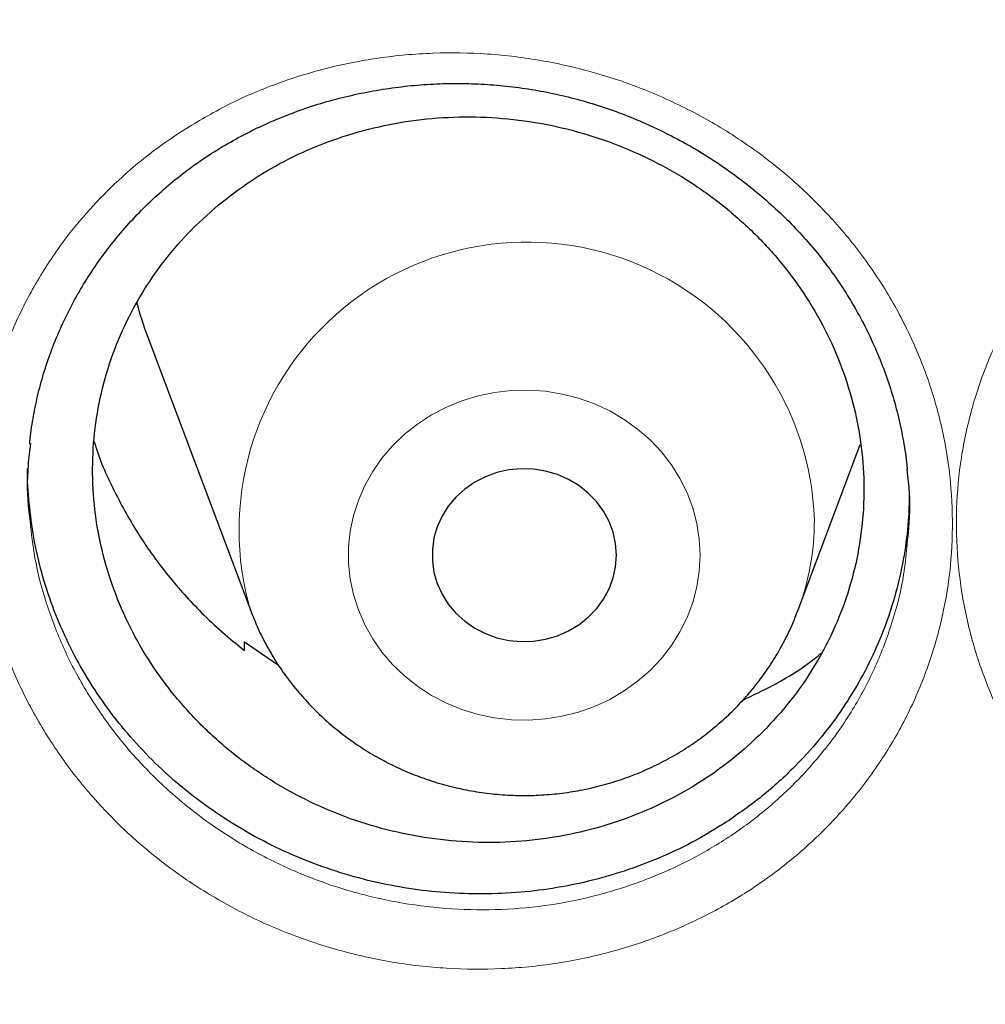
# Model space of a CAD drawing. Header units: millimetres. Extents: x 8 to 976, y 12 to 975.
# Tile 39 of 256: x 344.45 to 348.64, y 818.04 to 822.31. Entities that reach past the tile are written whole.
import ezdxf

# ---------------------------------------------------------------- set-up
doc = ezdxf.new("R2010")
doc.units = ezdxf.units.MM

msp = doc.modelspace()

# ---------------------------------------------------------------- linework, layer by layer
at = {"color": 7, "linetype": 'Continuous', "lineweight": 30}
for p, q in [((345.0069, 820.934), (345.4539, 819.7457)), ((347.8301, 819.7457), (348.1014, 820.467)), ((345.4265, 819.5738), (345.4277, 819.6112)), ((345.4277, 819.6112), (345.5753, 819.5089))]:
    msp.add_line(p, q, dxfattribs=at)
at = {"color": 252, "linetype": 'Continuous', "lineweight": 0, "flags": 128}
msp.add_lwpolyline([(347.4056, 819.9872), (347.4021, 820.0564), (347.3914, 820.1249), (347.3738, 820.1921), (347.3493, 820.2574), (347.3182, 820.3202), (347.2808, 820.3798), (347.2374, 820.4359), (347.1885, 820.4877), (347.1344, 820.5348), (347.0758, 820.5769), (347.0131, 820.6134), (346.947, 820.6441), (346.878, 820.6686), (346.8068, 820.6868), (346.7341, 820.6985), (346.6605, 820.7035), (346.5867, 820.7018), (346.5134, 820.6934), (346.4414, 820.6785), (346.3712, 820.6571), (346.3036, 820.6295), (346.2391, 820.5958), (346.1783, 820.5565), (346.122, 820.5119), (346.0704, 820.4623), (346.0242, 820.4083), (345.9838, 820.3504), (345.9495, 820.2891), (345.9216, 820.225), (345.9005, 820.1587), (345.8864, 820.0907), (345.8793, 820.0218), (345.8793, 819.9526), (345.8864, 819.8837), (345.9005, 819.8158), (345.9216, 819.7494), (345.9495, 819.6853), (345.9838, 819.624), (346.0242, 819.5661), (346.0704, 819.5121), (346.122, 819.4626), (346.1783, 819.4179), (346.2391, 819.3786), (346.3036, 819.345), (346.3712, 819.3173), (346.4414, 819.2959), (346.5134, 819.281), (346.5867, 819.2727), (346.6605, 819.271), (346.7341, 819.276), (346.8068, 819.2877), (346.878, 819.3058), (346.947, 819.3304), (347.0131, 819.3611), (347.0758, 819.3976), (347.1344, 819.4396), (347.1885, 819.4868), (347.2374, 819.5386), (347.2808, 819.5946), (347.3182, 819.6543), (347.3493, 819.7171), (347.3738, 819.7824), (347.3914, 819.8496), (347.4021, 819.9181), (347.4056, 819.9872)], dxfattribs=at)
at = {"color": 7, "linetype": 'Continuous', "lineweight": 30, "flags": 128}
msp.add_lwpolyline([(347.042, 819.9872), (347.0384, 820.0372), (347.0278, 820.0864), (347.0103, 820.1337), (346.9862, 820.1785), (346.9559, 820.2198), (346.9201, 820.257), (346.8793, 820.2894), (346.8342, 820.3163), (346.7858, 820.3374), (346.7347, 820.3523), (346.682, 820.3606), (346.6286, 820.3623), (346.5755, 820.3573), (346.5235, 820.3457), (346.4736, 820.3276), (346.4268, 820.3035), (346.3838, 820.2738), (346.3453, 820.239), (346.3122, 820.1996), (346.285, 820.1565), (346.2641, 820.1103), (346.25, 820.062), (346.2429, 820.0123), (346.2429, 819.9622), (346.25, 819.9125), (346.2641, 819.8641), (346.285, 819.818), (346.3122, 819.7748), (346.3453, 819.7355), (346.3838, 819.7006), (346.4268, 819.6709), (346.4736, 819.6468), (346.5235, 819.6288), (346.5755, 819.6172), (346.6286, 819.6122), (346.682, 819.6138), (346.7347, 819.6222), (346.7858, 819.637), (346.8342, 819.6581), (346.8793, 819.6851), (346.9201, 819.7175), (346.9559, 819.7546), (346.9862, 819.796), (347.0103, 819.8407), (347.0278, 819.8881), (347.0384, 819.9372), (347.042, 819.9872)], dxfattribs=at)
at = {"color": 252, "linetype": 'Continuous', "lineweight": 0}
for centre, radius, start, end in [((346.6531, 820.097), 1.2496, 1.9343, 196.3105), ((346.7851, 820.1398), 1.1168, 339.3769, 359.9664)]:
    msp.add_arc(centre, radius, start, end, dxfattribs=at)
at = {"color": 7, "linetype": 'Continuous', "lineweight": 30}
msp.add_arc((346.4607, 821.481), 1.5534, 194.7129, 200.6194, dxfattribs=at)
at = {"color": 252, "linetype": 'Continuous', "lineweight": 0}
for points, knots in [([(368.442, 852.2785), (367.9454, 852.2726), (366.9523, 852.2607), (365.4654, 852.1651), (363.9843, 852.0126), (362.5119, 851.798), (361.0596, 851.5248), (359.63, 851.1944), (358.2254, 850.8088), (356.8399, 850.3666), (355.4678, 849.8656), (354.1121, 849.3058), (352.776, 848.6868), (351.4703, 848.0133), (350.1973, 847.2866), (348.967, 846.5127), (347.781, 845.6942), (346.6407, 844.8336), (345.541, 843.9276), (344.4776, 842.9722), (343.4535, 841.9682), (342.4717, 840.9166), (341.54, 839.8256), (340.6604, 838.6972), (339.8394, 837.5405), (339.0775, 836.3585), (338.375, 835.154), (337.7285, 833.9221), (337.1359, 832.6577), (336.5993, 831.3624), (336.121, 830.0383), (335.7053, 828.6958), (335.3529, 827.3375), (335.0662, 825.9741), (334.8444, 824.6085), (334.6867, 823.2435), (334.5919, 821.8733), (334.5601, 820.4923), (334.5927, 819.103), (334.691, 817.708), (334.8545, 816.3185), (335.083, 814.937), (335.3742, 813.5744), (335.7263, 812.2332), (336.1374, 810.9154), (336.6087, 809.6156), (337.1426, 808.3282), (337.7394, 807.0564), (338.3992, 805.8028), (339.117, 804.5778), (339.8916, 803.3835), (340.7165, 802.2292), (341.5889, 801.1165), (342.5062, 800.0466), (343.4718, 799.0149), (344.4902, 798.0173), (345.5603, 797.0565), (346.6812, 796.1353), (347.8441, 795.2612), (349.0468, 794.4359), (350.2797, 793.6657), (351.5396, 792.9509), (352.8234, 792.2918), (354.1364, 791.6853), (355.4842, 791.1293), (356.8648, 790.6258), (358.276, 790.1771), (359.707, 789.7871), (361.1548, 789.4565), (362.608, 789.1875), (364.0635, 788.9795), (365.5185, 788.8315), (366.9789, 788.7426), (368.4509, 788.7127), (369.9317, 788.7433), (371.4186, 788.8354), (372.8997, 788.9889), (374.3721, 789.2032), (375.8245, 789.4765), (377.2541, 789.8069), (378.6586, 790.1925), (380.0441, 790.6347), (381.4162, 791.1356), (382.7719, 791.6955), (384.108, 792.3145), (385.4138, 792.988), (386.6867, 793.7147), (387.917, 794.4886), (389.103, 795.3071), (390.2434, 796.1677), (391.343, 797.0736), (392.4064, 798.0291), (393.4305, 799.0331), (394.4124, 800.0847), (395.344, 801.1757), (396.2237, 802.3041), (397.0447, 803.4608), (397.8065, 804.6428), (398.509, 805.8473), (399.1555, 807.0791), (399.7481, 808.3436), (400.2848, 809.6389), (400.763, 810.9629), (401.1787, 812.3054), (401.5311, 813.6638), (401.8178, 815.0272), (402.0396, 816.3928), (402.1973, 817.7578), (402.2921, 819.1279), (402.3239, 820.509), (402.2913, 821.8983), (402.1931, 823.2933), (402.0295, 824.6828), (401.8011, 826.0643), (401.5098, 827.4268), (401.1577, 828.7681), (400.7466, 830.0858), (400.2753, 831.3857), (399.7414, 832.673), (399.1446, 833.9449), (398.4848, 835.1984), (397.767, 836.4235), (396.9924, 837.6178), (396.1675, 838.772), (395.2951, 839.8848), (394.3778, 840.9546), (393.4122, 841.9863), (392.3938, 842.984), (391.3237, 843.9448), (390.2028, 844.866), (389.0399, 845.7401), (387.8372, 846.5653), (386.6043, 847.3356), (385.3444, 848.0504), (384.0606, 848.7095), (382.7476, 849.316), (381.3998, 849.872), (380.0192, 850.3755), (378.608, 850.8241), (377.177, 851.2142), (375.7292, 851.5448), (374.276, 851.8137), (372.8205, 852.022), (371.3655, 852.1691), (369.9051, 852.2614), (368.9297, 852.2728), (368.442, 852.2785)], [0, 0, 0, 0, 0.007, 0.014, 0.021, 0.028, 0.035, 0.041875, 0.04875, 0.055625, 0.0625, 0.0695, 0.0765, 0.0835, 0.0905, 0.0975, 0.104375, 0.11125, 0.118125, 0.125, 0.132, 0.139, 0.146, 0.153, 0.16, 0.166875, 0.17375, 0.180625, 0.1875, 0.1945, 0.2015, 0.2085, 0.2155, 0.2225, 0.229375, 0.23625, 0.243125, 0.25, 0.257, 0.264, 0.271, 0.278, 0.285, 0.291875, 0.29875, 0.305625, 0.3125, 0.3195, 0.3265, 0.3335, 0.3405, 0.3475, 0.354375, 0.36125, 0.368125, 0.375, 0.382, 0.389, 0.396, 0.403, 0.41, 0.416875, 0.42375, 0.430625, 0.4375, 0.4445, 0.4515, 0.4585, 0.4655, 0.4725, 0.479375, 0.48625, 0.493125, 0.5, 0.507, 0.514, 0.521, 0.528, 0.535, 0.541875, 0.54875, 0.555625, 0.5625, 0.5695, 0.5765, 0.5835, 0.5905, 0.5975, 0.604375, 0.61125, 0.618125, 0.625, 0.632, 0.639, 0.646, 0.653, 0.66, 0.666875, 0.67375, 0.680625, 0.6875, 0.6945, 0.7015, 0.7085, 0.7155, 0.7225, 0.729375, 0.73625, 0.743125, 0.75, 0.757, 0.764, 0.771, 0.778, 0.785, 0.791875, 0.79875, 0.805625, 0.8125, 0.8195, 0.8265, 0.8335, 0.8405, 0.8475, 0.854375, 0.86125, 0.868125, 0.875, 0.882, 0.889, 0.896, 0.903, 0.91, 0.916875, 0.92375, 0.930625, 0.9375, 0.9445, 0.9515, 0.9585, 0.9655, 0.9725, 0.979375, 0.98625, 0.993125, 1, 1, 1, 1]), ([(345.1601, 821.8315), (345.2239, 821.8697), (345.3518, 821.9461), (345.5595, 822.0346), (345.7783, 822.1038), (346.0077, 822.1493), (346.2444, 822.1707), (346.4829, 822.1672), (346.72, 822.1379), (346.9528, 822.0842), (347.1787, 822.0067), (347.3946, 821.9054), (347.5979, 821.7824), (347.7858, 821.6394), (347.9555, 821.4777), (348.1054, 821.3001), (348.2339, 821.1082), (348.3387, 820.9042), (348.419, 820.691), (348.4738, 820.4715), (348.5015, 820.2485), (348.503, 820.0249), (348.478, 819.8031), (348.4261, 819.586), (348.3487, 819.3762), (348.2467, 819.1765), (348.1208, 818.9899), (347.9734, 818.8181), (347.8102, 818.6671), (347.6347, 818.5377), (347.4451, 818.4261), (347.2369, 818.3324), (347.0124, 818.2593), (346.7803, 818.2107), (346.5433, 818.1879), (346.3049, 818.1898), (346.0672, 818.2166), (345.8333, 818.269), (345.6063, 818.3455), (345.3892, 818.4449), (345.1854, 818.5667), (344.9967, 818.7085), (344.8254, 818.8687), (344.6741, 819.0459), (344.5443, 819.2373), (344.4375, 819.4405), (344.356, 819.6531), (344.2999, 819.8721), (344.2698, 820.0949), (344.267, 820.3188), (344.2906, 820.5408), (344.3404, 820.7582), (344.4164, 820.968), (344.5166, 821.1679), (344.631, 821.3417), (344.7533, 821.49), (344.8775, 821.6155), (345.0124, 821.7312), (345.1109, 821.7981), (345.1601, 821.8315)], [0, 0, 0, 0, 0.017279, 0.034609, 0.051888, 0.069791, 0.087752, 0.105656, 0.123541, 0.141484, 0.159369, 0.177294, 0.195276, 0.213201, 0.23106, 0.248977, 0.266836, 0.284732, 0.302686, 0.320581, 0.33842, 0.356315, 0.374153, 0.392018, 0.409942, 0.427808, 0.445657, 0.463564, 0.481414, 0.497956, 0.514498, 0.532485, 0.550528, 0.568512, 0.586415, 0.604375, 0.622278, 0.64023, 0.658239, 0.676191, 0.694076, 0.712017, 0.729902, 0.747799, 0.765753, 0.78365, 0.801513, 0.819432, 0.837295, 0.855146, 0.873054, 0.890904, 0.908726, 0.926604, 0.944425, 0.958292, 0.972213, 0.986133, 1, 1, 1, 1]), ([(349.3594, 821.695), (349.3937, 821.7177), (349.4622, 821.7631), (349.6017, 821.8413), (349.7811, 821.9235), (350.0042, 821.9976), (350.2353, 822.0477), (350.4716, 822.0725), (350.7101, 822.0726), (350.9479, 822.0478), (351.1819, 821.9974), (351.4094, 821.923), (351.627, 821.8255), (351.8317, 821.7054), (352.0214, 821.5651), (352.1938, 821.4062), (352.3459, 821.2301), (352.4767, 821.0398), (352.5845, 820.8375), (352.667, 820.6255), (352.7243, 820.4069), (352.7555, 820.1841), (352.7593, 819.9598), (352.7367, 819.7371), (352.6877, 819.5189), (352.6124, 819.3081), (352.5129, 819.1071), (352.3921, 818.9216), (352.2525, 818.7537), (352.0949, 818.6006), (351.9161, 818.4624), (351.718, 818.3419), (351.5065, 818.243), (351.2838, 818.1679), (351.0531, 818.1166), (350.8171, 818.0897), (350.5785, 818.0885), (350.3405, 818.1122), (350.1062, 818.1606), (349.8788, 818.2338), (349.6611, 818.33), (349.4553, 818.4481), (349.2648, 818.5874), (349.0915, 818.7454), (348.9375, 818.9201), (348.8057, 819.1098), (348.6969, 819.3113), (348.6119, 819.5227), (348.5533, 819.7415), (348.5209, 819.9648), (348.5148, 820.1893), (348.5362, 820.4123), (348.5839, 820.6308), (348.6571, 820.8424), (348.7558, 821.044), (348.8777, 821.2335), (349.0204, 821.4066), (349.1802, 821.5628), (349.2997, 821.6509), (349.3594, 821.695)], [0, 0, 0, 0, 0.009551, 0.019103, 0.036956, 0.054865, 0.072716, 0.09059, 0.10852, 0.126393, 0.14432, 0.162304, 0.18023, 0.198127, 0.216082, 0.233979, 0.251864, 0.269806, 0.28769, 0.305553, 0.323473, 0.341336, 0.359211, 0.377144, 0.39502, 0.412849, 0.430734, 0.44856, 0.465429, 0.482297, 0.500156, 0.518073, 0.535934, 0.553788, 0.5717, 0.589555, 0.607453, 0.625408, 0.643307, 0.66119, 0.679131, 0.697015, 0.714918, 0.732877, 0.75078, 0.768645, 0.786567, 0.804432, 0.822344, 0.840313, 0.858228, 0.876092, 0.894014, 0.911879, 0.929707, 0.947592, 0.96542, 0.98271, 1, 1, 1, 1]), ([(344.4957, 820.1344), (344.5016, 820.0814), (344.5151, 819.961), (344.5644, 819.7769), (344.6375, 819.5843), (344.7343, 819.4002), (344.8518, 819.2266), (344.9887, 819.0658), (345.1437, 818.9205), (345.3144, 818.7917), (345.4989, 818.681), (345.6952, 818.5905), (345.9006, 818.5208), (346.1122, 818.4729), (346.3273, 818.448), (346.5431, 818.4457), (346.7574, 818.4658), (346.9675, 818.5093), (347.1706, 818.5749), (347.3589, 818.6591), (347.5305, 818.7596), (347.6892, 818.8762), (347.8368, 819.0125), (347.9703, 819.1676), (348.0842, 819.3362), (348.1766, 819.5167), (348.2458, 819.7064), (348.2893, 819.8759), (348.2992, 819.9826), (348.3029, 820.0223)], [0, 0, 0, 0, 0.0299222, 0.0680521, 0.1060615, 0.1441441, 0.1823501, 0.2204311, 0.2584916, 0.2966737, 0.334735, 0.3729335, 0.4112554, 0.4494543, 0.4875611, 0.5257897, 0.5638991, 0.6021705, 0.6405673, 0.6788444, 0.7140354, 0.7492277, 0.7872104, 0.825316, 0.8633008, 0.9013148, 0.9394532, 0.9774699, 1, 1, 1, 1])]:
    msp.add_open_spline(points, degree=3, knots=knots, dxfattribs=at)
at = {"color": 7, "linetype": 'Continuous', "lineweight": 30}
for points, knots in [([(333.5907, 823.1848), (333.5882, 823.1495), (333.5827, 823.0726), (333.5751, 822.9555), (333.5672, 822.8291), (333.559, 822.6957), (333.5508, 822.5493), (333.5426, 822.3907), (333.5348, 822.2205), (333.5269, 822.0266), (333.5196, 821.8075), (333.5132, 821.5618), (333.5086, 821.2999), (333.5062, 821.0217), (333.5064, 820.7273), (333.5096, 820.4167), (333.5165, 820.09), (333.5265, 819.7732), (333.5392, 819.4715), (333.5533, 819.1964), (333.5691, 818.934), (333.5857, 818.6903), (333.6028, 818.4656), (333.6198, 818.2603), (333.6363, 818.0758), (333.6518, 817.9121), (333.6661, 817.7698), (333.6787, 817.6488), (333.6895, 817.5487), (333.6984, 817.4686), (333.7048, 817.4121), (333.7091, 817.3744), (333.7125, 817.345), (333.7166, 817.3098), (333.722, 817.2637), (333.7288, 817.2076), (333.7386, 817.1269), (333.7522, 817.0176), (333.7705, 816.8753), (333.792, 816.715), (333.8166, 816.5387), (333.8436, 816.3533), (333.8725, 816.1625), (333.9027, 815.972), (333.9339, 815.7821), (333.9662, 815.593), (334.0189, 815.2956), (334.0953, 814.8916), (334.1965, 814.4007), (334.3014, 813.9291), (334.4101, 813.4726), (334.5279, 813.0091), (334.6362, 812.6088), (334.7313, 812.2732), (334.8103, 812.0039), (334.8924, 811.7329), (334.9693, 811.4872), (335.0371, 811.2761), (335.0922, 811.1081), (335.1398, 810.9657), (335.1776, 810.8542), (335.2062, 810.7703), (335.227, 810.7103), (335.2456, 810.6564), (335.2661, 810.5977), (335.2918, 810.5246), (335.3234, 810.4353), (335.361, 810.3302), (335.4049, 810.2092), (335.4587, 810.0625), (335.5237, 809.8883), (335.6013, 809.6847), (335.689, 809.4593), (335.7856, 809.2169), (335.8876, 808.9672), (335.9911, 808.7198), (336.1209, 808.4169), (336.2767, 808.0644), (336.4585, 807.6687), (336.6293, 807.3094), (336.7886, 806.9847), (336.9357, 806.6924), (337.0769, 806.4188), (337.2115, 806.1638), (337.3392, 805.927), (337.5402, 805.5611), (337.8245, 805.0619), (338.1061, 804.5927), (338.2945, 804.2883), (338.3832, 804.1467), (338.4728, 804.0053), (338.5632, 803.8641), (338.6545, 803.7232), (338.7447, 803.5855), (338.8268, 803.4615), (338.8965, 803.3572), (338.9515, 803.2756), (338.9945, 803.2121), (339.027, 803.1642), (339.0563, 803.1214), (339.0897, 803.0726), (339.1351, 803.0065), (339.1939, 802.9215), (339.267, 802.8166), (339.3533, 802.6938), (339.4532, 802.5533), (339.5594, 802.4054), (339.671, 802.2521), (339.7864, 802.0952), (339.9122, 801.9266), (340.0483, 801.7464), (340.1944, 801.556), (340.4146, 801.2733), (340.704, 800.9112), (341.0493, 800.4941), (341.3759, 800.1118), (341.6834, 799.762), (341.9822, 799.4314), (342.2716, 799.1194), (342.5495, 798.8272), (342.8154, 798.5541), (343.0687, 798.2996), (343.3108, 798.0613), (343.5557, 797.825), (343.8066, 797.5878), (344.07, 797.344), (344.3376, 797.1016), (344.6125, 796.8579), (344.8949, 796.613), (345.1638, 796.3849), (345.418, 796.1737), (345.6561, 795.9794), (345.8992, 795.7846), (346.1472, 795.5896), (346.3987, 795.3956), (346.6198, 795.2282), (346.8036, 795.0911), (346.9447, 794.9872), (347.0708, 794.8951), (347.1818, 794.8148), (347.2722, 794.7498), (347.3439, 794.6987), (347.3966, 794.6612), (347.4371, 794.6326), (347.4718, 794.608), (347.5147, 794.5778), (347.5752, 794.5353), (347.6561, 794.4788), (347.7548, 794.4104), (347.8713, 794.3302), (348.0058, 794.2385), (348.1585, 794.1355), (348.4604, 793.9343), (348.9127, 793.6411), (349.5184, 793.2655), (350.1434, 792.8952), (350.7877, 792.5312), (351.4475, 792.1764), (352.1226, 791.8316), (352.8117, 791.4979), (353.5127, 791.1769), (354.2549, 790.8562), (355.0325, 790.5413), (355.8444, 790.2353), (356.652, 789.9528), (357.4546, 789.6931), (358.2467, 789.4566), (359.0275, 789.2424), (359.7977, 789.049), (360.5653, 788.8736), (361.3689, 788.7078), (362.2115, 788.5537), (363.0932, 788.4142), (363.9784, 788.2958), (364.8665, 788.1987), (365.7569, 788.123), (366.649, 788.0687), (367.5424, 788.036), (368.4364, 788.025), (369.3303, 788.0357), (370.2237, 788.0682), (371.1159, 788.1222), (372.0063, 788.1976), (372.8945, 788.2945), (373.7807, 788.4127), (374.6656, 788.5524), (375.5189, 788.7084), (376.3407, 788.8782), (377.1307, 789.0595), (377.919, 789.2588), (378.7051, 789.4761), (379.4837, 789.7102), (380.2563, 789.9614), (381.0268, 790.231), (381.8032, 790.5227), (382.5328, 790.8165), (383.2147, 791.1083), (383.8484, 791.3939), (384.4852, 791.6961), (385.0211, 791.9635), (385.457, 792.1894), (385.7931, 792.3682), (386.1296, 792.5518), (386.4663, 792.7402), (386.7986, 792.9309), (387.1199, 793.12), (387.424, 793.3031), (387.7089, 793.4785), (387.9748, 793.6456), (388.2222, 793.804), (388.4511, 793.9533), (388.6416, 794.0794), (388.797, 794.1837), (388.921, 794.2677), (389.0371, 794.3469), (389.1452, 794.4215), (389.2448, 794.4906), (389.3323, 794.5518), (389.4016, 794.6005), (389.4535, 794.6372), (389.4978, 794.6686), (389.5475, 794.704), (389.6089, 794.7478), (389.6803, 794.7991), (389.7772, 794.869), (389.9013, 794.9592), (390.0554, 795.0726), (390.23, 795.2026), (390.4254, 795.3501), (390.6422, 795.5163), (390.876, 795.6986), (391.1265, 795.8976), (391.3769, 796.1005), (391.6254, 796.3058), (391.8672, 796.5092), (392.1113, 796.7185), (392.3527, 796.9296), (392.5895, 797.1405), (392.9244, 797.4445), (393.3493, 797.8424), (393.8446, 798.3264), (394.3074, 798.7973), (394.7397, 799.2542), (395.152, 799.7065), (395.5451, 800.1536), (395.9201, 800.5956), (396.2807, 801.0358), (396.6742, 801.533), (397.0994, 802.093), (397.5518, 802.7188), (397.9888, 803.354), (398.3888, 803.9657), (398.7546, 804.5525), (399.0902, 805.1157), (399.4178, 805.6919), (399.7387, 806.2844), (400.0524, 806.8942), (400.2997, 807.4017), (400.4862, 807.8005), (400.616, 808.0853), (400.7439, 808.3734), (400.8698, 808.665), (400.9927, 808.9577), (401.107, 809.2379), (401.2097, 809.4967), (401.2992, 809.7274), (401.378, 809.9353), (401.4466, 810.1201), (401.4986, 810.2627), (401.5366, 810.3682), (401.5629, 810.4418), (401.5863, 810.5079), (401.6071, 810.5669), (401.6254, 810.6191), (401.6422, 810.6675), (401.6602, 810.7193), (401.6823, 810.7836), (401.7105, 810.8661), (401.7449, 810.9677), (401.785, 811.0877), (401.8305, 811.226), (401.8812, 811.3827), (401.9846, 811.708), (402.1312, 812.1921), (402.3085, 812.8258), (402.4555, 813.3963), (402.5771, 813.9055), (402.6784, 814.3589), (402.7728, 814.8129), (402.843, 815.1774), (402.8927, 815.4513), (402.9247, 815.6331), (402.9557, 815.8157), (402.9856, 815.9989), (403.0146, 816.1828), (403.0424, 816.3667), (403.0683, 816.5454), (403.0919, 816.7141), (403.1124, 816.8668), (403.1299, 817.0023), (403.1444, 817.1185), (403.1562, 817.2154), (403.165, 817.2889), (403.171, 817.3402), (403.1754, 817.3785), (403.18, 817.4186), (403.1858, 817.4703), (403.193, 817.5355), (403.2028, 817.6256), (403.2153, 817.7444), (403.2306, 817.8956), (403.2473, 818.071), (403.2652, 818.2709), (403.2821, 818.4767), (403.2979, 818.6853), (403.3122, 818.8938), (403.3261, 819.1173), (403.339, 819.3536), (403.3524, 819.6438), (403.3645, 819.9764), (403.3733, 820.3423), (403.3775, 820.6884), (403.378, 821.0148), (403.3752, 821.3214), (403.3698, 821.6083), (403.3627, 821.8653), (403.3545, 822.0942), (403.3459, 822.2965), (403.3368, 822.4835), (403.3274, 822.6552), (403.3181, 822.8096), (403.3093, 822.9494), (403.3013, 823.0726), (403.2958, 823.1495), (403.2933, 823.1848)], [0, 0, 0, 0, 0.0009265, 0.0020153, 0.0031174, 0.0043621, 0.0057274, 0.0072008, 0.0087824, 0.0104719, 0.012602, 0.0148824, 0.0173128, 0.0198934, 0.0226243, 0.0255053, 0.0285362, 0.0317174, 0.0343222, 0.0369399, 0.0393797, 0.0416333, 0.0437365, 0.0456467, 0.0473639, 0.0488881, 0.0502193, 0.0513387, 0.052272, 0.053019, 0.0535799, 0.0538504, 0.0540754, 0.0544002, 0.0548373, 0.0553629, 0.0559711, 0.0570941, 0.0584214, 0.059953, 0.0615834, 0.0633624, 0.0651515, 0.0669351, 0.0687133, 0.0704859, 0.0722532, 0.077085, 0.0818755, 0.0861274, 0.0904466, 0.094855, 0.0993527, 0.1019104, 0.1044962, 0.1071098, 0.1097355, 0.1116079, 0.113235, 0.1146171, 0.1157541, 0.1164872, 0.1170635, 0.1175078, 0.1180599, 0.1187797, 0.1196483, 0.1206749, 0.1218595, 0.1232023, 0.1249869, 0.126991, 0.1292143, 0.131657, 0.1341868, 0.1366497, 0.1390459, 0.1432653, 0.1472597, 0.1510293, 0.1542052, 0.1572019, 0.1600193, 0.1626578, 0.165117, 0.1674012, 0.1741097, 0.1808608, 0.1823823, 0.183906, 0.1854317, 0.1869596, 0.1884897, 0.190022, 0.191458, 0.1925529, 0.1934491, 0.1941466, 0.1946454, 0.1950304, 0.1955623, 0.1962602, 0.1972212, 0.1983844, 0.1997499, 0.2013177, 0.2030878, 0.2047173, 0.2064873, 0.2083976, 0.2104486, 0.2126399, 0.2149324, 0.2202022, 0.225249, 0.2296435, 0.2338538, 0.2378798, 0.2417217, 0.2453793, 0.2487924, 0.2520279, 0.2550857, 0.2579661, 0.2612152, 0.2644013, 0.2676431, 0.270941, 0.2742946, 0.2777042, 0.2804224, 0.2831752, 0.2859624, 0.2887842, 0.2916405, 0.2944835, 0.2962188, 0.2977831, 0.2991766, 0.3003994, 0.3014513, 0.302158, 0.3027561, 0.3031811, 0.3034857, 0.3038939, 0.3045841, 0.3054644, 0.3065349, 0.3077957, 0.3092466, 0.3108877, 0.3127189, 0.3189409, 0.3252774, 0.3317279, 0.3382924, 0.3449709, 0.3516409, 0.358421, 0.3652789, 0.3720702, 0.3798228, 0.3874625, 0.3949893, 0.4024031, 0.4097041, 0.4167651, 0.4237174, 0.4305937, 0.4374673, 0.445278, 0.4530885, 0.4608989, 0.4687091, 0.4765191, 0.484329, 0.492139, 0.4999491, 0.5077592, 0.5155692, 0.5233791, 0.5311891, 0.5389993, 0.5468107, 0.5546458, 0.5625139, 0.5695915, 0.5766955, 0.5838259, 0.5909825, 0.5981656, 0.6052461, 0.6124054, 0.619708, 0.6271539, 0.6332004, 0.6393382, 0.6455674, 0.6518881, 0.6552355, 0.6586079, 0.6620055, 0.6654281, 0.6688726, 0.6722061, 0.6753597, 0.6783332, 0.6811266, 0.6837399, 0.6861731, 0.6884262, 0.6898422, 0.6911765, 0.692429, 0.6935999, 0.6946891, 0.6956708, 0.6964567, 0.6969554, 0.6973713, 0.69791, 0.6985897, 0.699389, 0.7002639, 0.7017888, 0.7034971, 0.7053888, 0.7076192, 0.71006, 0.7127115, 0.7155736, 0.7186462, 0.7213676, 0.7242342, 0.7271406, 0.7300172, 0.732864, 0.7356811, 0.7422038, 0.7485608, 0.7543803, 0.7600537, 0.7655814, 0.770963, 0.7761988, 0.7813169, 0.7864235, 0.7934424, 0.8004583, 0.8074712, 0.814481, 0.8204264, 0.8263792, 0.8324266, 0.83859, 0.8448692, 0.8512645, 0.8541151, 0.8569883, 0.859884, 0.8628021, 0.8657425, 0.868642, 0.8711514, 0.8734293, 0.8754757, 0.8772902, 0.8788731, 0.8796676, 0.8803876, 0.8810332, 0.8816046, 0.8821122, 0.8825623, 0.8830175, 0.883627, 0.884438, 0.8854254, 0.8865894, 0.8879297, 0.8894465, 0.891139, 0.8973602, 0.9034228, 0.9093267, 0.9136504, 0.9179034, 0.9221769, 0.9264834, 0.9281842, 0.9298902, 0.9316011, 0.9333171, 0.9350383, 0.9367645, 0.9384775, 0.9400471, 0.9414914, 0.9427553, 0.9438392, 0.9447429, 0.9454653, 0.9458958, 0.9461788, 0.9465358, 0.9470179, 0.9476253, 0.9483578, 0.9495394, 0.9509471, 0.9525809, 0.9544408, 0.9565268, 0.9583244, 0.9602615, 0.9623382, 0.9645545, 0.9668446, 0.9704216, 0.9738153, 0.977026, 0.9800537, 0.9828983, 0.9855597, 0.988038, 0.9900562, 0.9919342, 0.993672, 0.9952697, 0.9967184, 0.9979847, 0.9990735, 1, 1, 1, 1]), ([(345.2654, 821.7193), (345.28, 821.7287), (345.3239, 821.7571), (345.3999, 821.8008), (345.4945, 821.8485), (345.5926, 821.8912), (345.6939, 821.9288), (345.798, 821.961), (345.9045, 821.9876), (346.0129, 822.0086), (346.1226, 822.0237), (346.2332, 822.033), (346.344, 822.0362), (346.4546, 822.0335), (346.5645, 822.0248), (346.6731, 822.0103), (346.78, 821.9899), (346.8854, 821.9637), (346.9896, 821.9318), (347.0927, 821.8942), (347.1944, 821.8508), (347.2942, 821.8018), (347.3914, 821.7475), (347.4855, 821.6881), (347.576, 821.624), (347.6623, 821.5555), (347.7439, 821.4831), (347.8205, 821.407), (347.8917, 821.3278), (347.9573, 821.2456), (348.0175, 821.1602), (348.0728, 821.0715), (348.123, 820.9794), (348.1678, 820.8842), (348.2071, 820.7864), (348.2406, 820.6863), (348.2682, 820.5846), (348.289, 820.4816), (348.3012, 820.4058), (348.3044, 820.3644), (348.3049, 820.3577)], [0, 0, 0, 0, 0.01343, 0.040236, 0.067153, 0.094237, 0.121468, 0.14883, 0.176287, 0.203805, 0.231344, 0.258845, 0.286267, 0.313573, 0.340725, 0.367701, 0.39446, 0.421051, 0.447843, 0.474912, 0.502215, 0.529703, 0.557319, 0.584997, 0.612661, 0.640238, 0.667663, 0.694886, 0.721868, 0.748581, 0.775206, 0.802058, 0.829147, 0.856446, 0.883918, 0.911522, 0.939215, 0.966948, 0.994667, 1, 1, 1, 1]), ([(345.3148, 821.5081), (345.2698, 821.4682), (345.1797, 821.3881), (345.0644, 821.2505), (344.9652, 821.1023), (344.8853, 820.9436), (344.8248, 820.7772), (344.7845, 820.6049), (344.7657, 820.429), (344.7678, 820.2517), (344.7907, 820.0751), (344.835, 819.9016), (344.8993, 819.7334), (344.9829, 819.5724), (345.0853, 819.4209), (345.2046, 819.2807), (345.3394, 819.1532), (345.4885, 819.0409), (345.6494, 818.9444), (345.8203, 818.8649), (345.9992, 818.8042), (346.1836, 818.7624), (346.3714, 818.74), (346.5601, 818.7379), (346.7472, 818.7556), (346.9307, 818.7927), (347.1078, 818.8495), (347.2765, 818.9246), (347.4349, 819.0172), (347.5804, 819.1265), (347.7116, 819.2506), (347.827, 819.3881), (347.9245, 819.5375), (348.0034, 819.6966), (348.0628, 819.8635), (348.1013, 820.0361), (348.1191, 820.2122), (348.1159, 820.3895), (348.0911, 820.5659), (348.0457, 820.7391), (347.9804, 820.9071), (347.8952, 821.0674), (347.7918, 821.2182), (347.6716, 821.3579), (347.5356, 821.4841), (347.3859, 821.5957), (347.2243, 821.6913), (347.0527, 821.7691), (346.8734, 821.8289), (346.6887, 821.8696), (346.5008, 821.8904), (346.3122, 821.8914), (346.1251, 821.8727), (345.9422, 821.8339), (345.7654, 821.7761), (345.6008, 821.7014), (345.449, 821.6127), (345.3595, 821.543), (345.3148, 821.5081)], [0, 0, 0, 0, 0.017873, 0.035805, 0.053679, 0.071554, 0.089487, 0.107361, 0.125229, 0.143155, 0.161024, 0.17889, 0.196812, 0.214678, 0.232546, 0.250471, 0.26834, 0.286216, 0.304149, 0.322025, 0.33991, 0.357851, 0.375736, 0.393627, 0.411575, 0.429466, 0.447357, 0.465307, 0.483198, 0.501085, 0.51903, 0.536916, 0.554795, 0.572731, 0.59061, 0.60848, 0.626408, 0.644278, 0.662144, 0.680067, 0.697934, 0.7158, 0.733724, 0.751592, 0.769465, 0.787395, 0.805269, 0.82315, 0.84109, 0.858972, 0.876861, 0.894807, 0.912697, 0.930589, 0.948539, 0.96643, 0.983215, 1, 1, 1, 1]), ([(344.4944, 820.4697), (344.4946, 820.473), (344.4972, 820.51), (344.5081, 820.5796), (344.5276, 820.6784), (344.554, 820.776), (344.5865, 820.8727), (344.6253, 820.968), (344.6701, 821.0615), (344.721, 821.1527), (344.7775, 821.2412), (344.8395, 821.3264), (344.9067, 821.4079), (344.9788, 821.4854), (345.0553, 821.5584), (345.136, 821.6267), (345.2066, 821.6797), (345.2506, 821.7094), (345.2654, 821.7193)], [0, 0, 0, 0, 0.006687, 0.07405, 0.140999, 0.208485, 0.27653, 0.345043, 0.413951, 0.48315, 0.552529, 0.621955, 0.691292, 0.760424, 0.829253, 0.897701, 0.965713, 1, 1, 1, 1]), ([(344.7747, 820.4801), (344.777, 820.4722), (344.7986, 820.3969), (344.8618, 820.2597), (344.9655, 820.0723), (345.0923, 819.8968), (345.217, 819.7583), (345.33, 819.6518), (345.3943, 819.5998), (345.4265, 819.5738)], [0, 0, 0, 0, 0.022192, 0.212634, 0.403056, 0.594082, 0.784502, 0.892246, 1, 1, 1, 1]), ([(344.4972, 820.4718), (344.4935, 820.4409), (344.4819, 820.3434), (344.4821, 820.2298), (344.4937, 820.1486), (344.4957, 820.1344)], [0, 0, 0, 0, 0.276227, 0.872951, 1, 1, 1, 1]), ([(347.5187, 818.8274), (347.4747, 818.8002), (347.3867, 818.746), (347.2444, 818.6777), (347.0953, 818.6197), (346.9411, 818.5741), (346.7845, 818.5416), (346.6253, 818.5215), (346.463, 818.5142), (346.3002, 818.5198), (346.1398, 818.5381), (345.9814, 818.5689), (345.8243, 818.6125), (345.6716, 818.6684), (345.5256, 818.7355), (345.3858, 818.8134), (345.2518, 818.9029), (345.1261, 819.0026), (345.0105, 819.1108), (344.9045, 819.2274), (344.8083, 819.353), (344.7235, 819.4855), (344.6516, 819.6226), (344.5918, 819.7644), (344.5445, 819.9116), (344.5101, 820.0617), (344.4911, 820.2121), (344.4832, 820.313), (344.4855, 820.3637), (344.4855, 820.3646)], [0, 0, 0, 0, 0.03803, 0.076063, 0.1152, 0.154337, 0.192329, 0.230323, 0.269427, 0.308531, 0.346463, 0.384396, 0.423436, 0.462476, 0.500326, 0.538177, 0.577124, 0.616072, 0.653986, 0.691903, 0.730925, 0.769944, 0.807804, 0.84566, 0.884618, 0.923577, 0.961423, 0.99927, 1, 1, 1, 1]), ([(348.3029, 820.0223), (348.3063, 820.0493), (348.3181, 820.1431), (348.3179, 820.2568), (348.3065, 820.342), (348.3041, 820.36)], [0, 0, 0, 0, 0.2421708, 0.8398404, 1, 1, 1, 1]), ([(348.3134, 820.2675), (348.3132, 820.2294), (348.3127, 820.1415), (348.296, 820.0049), (348.2664, 819.8571), (348.2226, 819.7113), (348.1657, 819.5698), (348.0969, 819.4351), (348.0163, 819.3065), (347.9235, 819.1838), (347.8109, 819.0601), (347.6778, 818.9381), (347.5719, 818.8644), (347.5187, 818.8274)], [0, 0, 0, 0, 0.066965, 0.154734, 0.242502, 0.332822, 0.423146, 0.51086, 0.598579, 0.688833, 0.779087, 0.888947, 1, 1, 1, 1]), ([(345.4542, 819.7462), (345.4632, 819.7231), (345.4827, 819.6729), (345.5199, 819.5986), (345.5641, 819.5232), (345.6138, 819.4511), (345.6688, 819.3825), (345.7287, 819.3179), (345.7932, 819.2575), (345.8621, 819.2016), (345.935, 819.1506), (346.0115, 819.1047), (346.0913, 819.0642), (346.174, 819.0291), (346.2591, 818.9999), (346.3462, 818.9765), (346.4349, 818.9592), (346.5246, 818.948), (346.6151, 818.943), (346.7057, 818.9443), (346.7961, 818.9518), (346.8856, 818.9656), (346.974, 818.9854), (347.0607, 819.0114), (347.1453, 819.0432), (347.2272, 819.0809), (347.3062, 819.124), (347.3817, 819.1726), (347.4534, 819.2262), (347.5209, 819.2846), (347.5839, 819.3475), (347.642, 819.4146), (347.6948, 819.4855), (347.7424, 819.5597), (347.7839, 819.6372), (347.813, 819.6997), (347.8262, 819.737), (347.8297, 819.7467)], [0, 0, 0, 0, 0.024695, 0.053542, 0.082417, 0.111331, 0.140286, 0.169284, 0.198334, 0.227429, 0.256573, 0.285764, 0.314998, 0.344277, 0.373593, 0.402946, 0.43233, 0.461741, 0.491174, 0.520625, 0.550088, 0.579555, 0.609024, 0.638487, 0.667937, 0.697372, 0.726784, 0.756165, 0.785515, 0.814825, 0.844092, 0.873309, 0.90248, 0.931599, 0.960668, 0.989684, 1, 1, 1, 1]), ([(347.5914, 819.3579), (347.6355, 819.3788), (347.7446, 819.4307), (347.8588, 819.5012), (347.9233, 819.555), (347.9334, 819.5634)], [0, 0, 0, 0, 0.3632596, 0.9004014, 1, 1, 1, 1])]:
    msp.add_open_spline(points, degree=3, knots=knots, dxfattribs=at)

doc.saveas('drawing.dxf')
